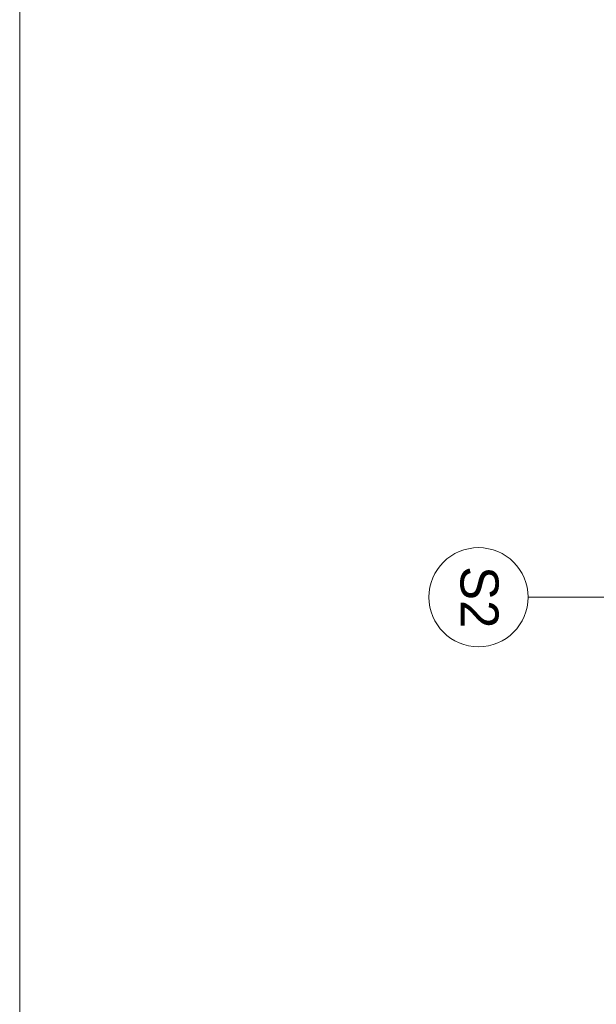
# Model space of a CAD drawing. Extents: x -613240 to -325500, y -25863 to 152403.
# Tile 177 of 254: x -435640 to -432152, y 94069 to 100026. Entities that reach past the tile are written whole.
import ezdxf

# ---------------------------------------------------------------- set-up
doc = ezdxf.new("R2010")
doc.units = 0
doc.header["$MEASUREMENT"] = 0
doc.layers.add('Arch opisy', color=7, linetype='Continuous')
for name, color, linetype, lineweight in [('Arch opisy_Nr_Pióra__1', 7, 'Continuous', 25), ('Arch opisy_Nr_Pióra__21', 7, 'Continuous', 9), ('ARCH TABELA_Nr_Pióra__21', 7, 'Continuous', 9)]:
    doc.layers.add(name, color=color, linetype=linetype, lineweight=lineweight)
doc.styles.add('GENERATED_STYLE_5', font='txt')

# ---------------------------------------------------------------- blocks, each defined once
blk = doc.blocks.new('Linia_180', base_point=(-430484.9, 96531.7))
at = {"layer": 'Arch opisy_Nr_Pióra__21', "linetype": 'Continuous'}
blk.add_line((-430484.9, 96531.7), (-432564.7, 96531.7), dxfattribs=at)
blk.add_circle((-432864.7, 96531.7), 300, dxfattribs=at)

msp = doc.modelspace()

# ---------------------------------------------------------------- linework, layer by layer
at = {"layer": 'ARCH TABELA_Nr_Pióra__21', "linetype": 'Continuous'}
msp.add_line((-435639.9, 115902.6), (-435639.9, 87452.6), dxfattribs=at)

# ---------------------------------------------------------------- block references
at = {"layer": 'Arch opisy', "linetype": 'Continuous'}
msp.add_blockref('Linia_180', (-430484.9, 96531.7), dxfattribs=at)

# ---------------------------------------------------------------- texts
at = {"layer": 'Arch opisy_Nr_Pióra__1', "linetype": 'Continuous', "insert": (-432743.4, 96531.7), "char_height": 230, "attachment_point": 2, "rotation": 270, "style": 'GENERATED_STYLE_5'}
msp.add_mtext('{S2}', dxfattribs=at)

doc.saveas('drawing.dxf')
